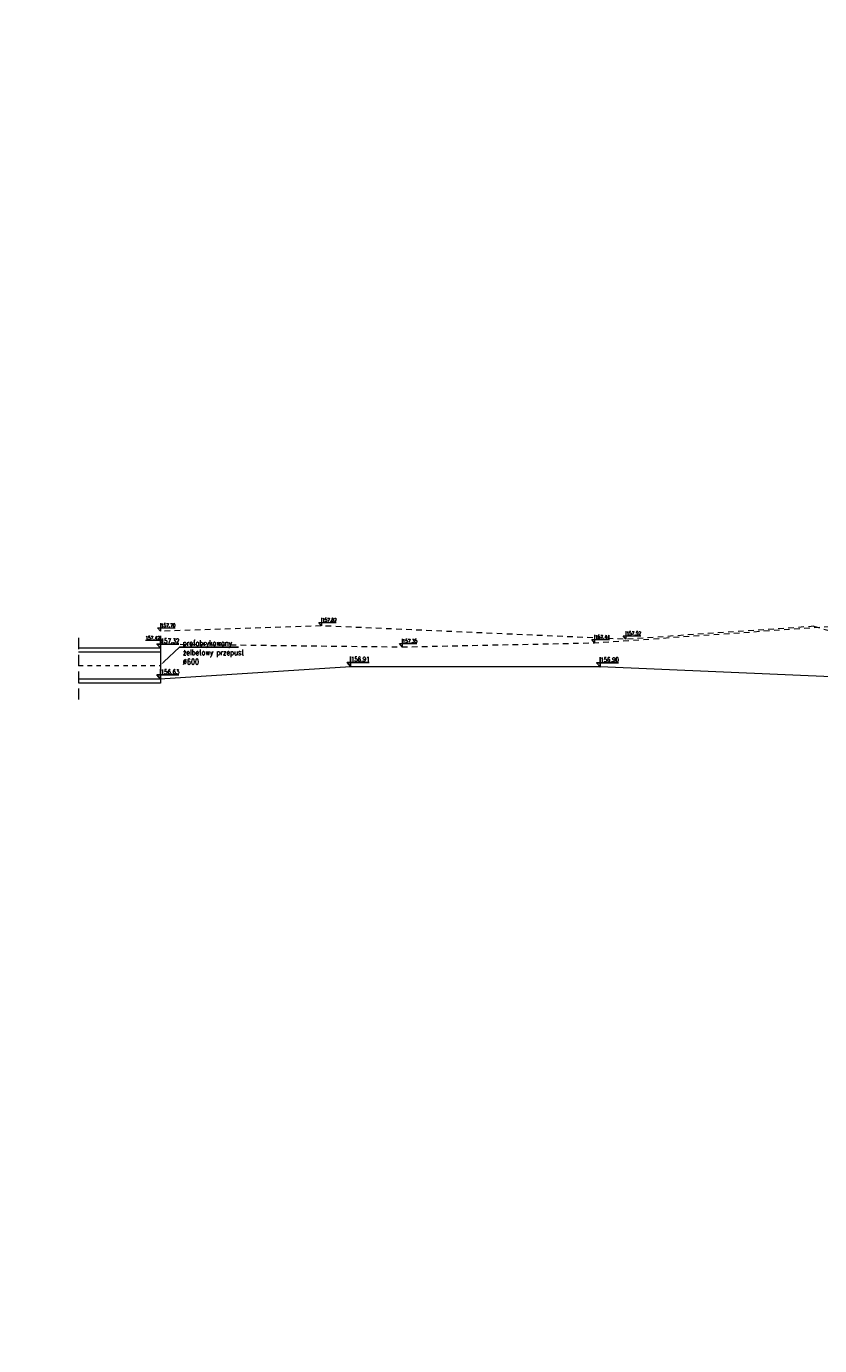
# Model space of a CAD drawing. Header units: metres. Extents: x 0 to 7483564, y 0 to 5680766.
# Tile 17 of 34: x 7482691 to 7482709, y 5680515 to 5680544. Entities that reach past the tile are written whole.
import ezdxf
from ezdxf import colors
from ezdxf.entities.mleader import LeaderData, LeaderLine
from ezdxf.enums import TextEntityAlignment as Align
from ezdxf.math import Vec2, Vec3

# ---------------------------------------------------------------- set-up
doc = ezdxf.new("R2010")
doc.units = ezdxf.units.M
doc.linetypes.add('DGN Style 4', pattern=[0.051488, 0.025744, -0.012872, 0, -0.012872])
doc.linetypes.add('HIDDEN', pattern=[0.375, 0.25, -0.125])
doc.layers.add('__STYL_RZĘDNE', color=4, linetype='Continuous')
doc.layers.add('_STYL_OPISY', color=7, linetype='Continuous')
for name, color, linetype, lineweight in [('_STYL_HATCH', 7, 'Continuous', 0), ('_STYL_OPIS', 7, 'Continuous', 0), ('_STYL_TEREN', 4, 'Continuous', 0), ('Osie', 7, 'DGN Style 4', 0)]:
    doc.layers.add(name, color=color, linetype=linetype, lineweight=lineweight)
doc.styles.add('Romans', font='Romans.shx', dxfattribs={"width": 0.75})
doc.styles.get("Standard").update_dxf_attribs({"font": 'romans.shx', "width": 0.75})

msp = doc.modelspace()

# ---------------------------------------------------------------- linework, layer by layer
at = {"layer": '__STYL_RZĘDNE', "color": 8, "lineweight": 0}
for points in [[(7482694.033, 5680531.098), (7482694.033, 5680530.92), (7482693.972, 5680530.994), (7482694.362, 5680530.994)], [(7482697.633, 5680531.218), (7482697.633, 5680531.04), (7482697.572, 5680531.114), (7482697.962, 5680531.114)], [(7482694.033, 5680530.819), (7482694.033, 5680530.641), (7482694.093, 5680530.715), (7482693.704, 5680530.715)], [(7482699.433, 5680530.748), (7482699.433, 5680530.57), (7482699.372, 5680530.644), (7482699.762, 5680530.644)], [(7482703.733, 5680530.838), (7482703.733, 5680530.66), (7482703.672, 5680530.734), (7482704.062, 5680530.734)], [(7482704.433, 5680530.918), (7482704.433, 5680530.74), (7482704.372, 5680530.814), (7482704.762, 5680530.814)]]:
    msp.add_lwpolyline(points, dxfattribs=at)
at = {"layer": '__STYL_RZĘDNE', "color": 4}
for points in [[(7482694.033, 5680530.763), (7482694.033, 5680530.541), (7482693.957, 5680530.633), (7482694.444, 5680530.633)], [(7482698.283, 5680530.353), (7482698.283, 5680530.131), (7482698.207, 5680530.223), (7482698.694, 5680530.223)], [(7482694.033, 5680530.073), (7482694.033, 5680529.851), (7482693.957, 5680529.943), (7482694.444, 5680529.943)], [(7482703.853, 5680530.343), (7482703.853, 5680530.121), (7482703.777, 5680530.213), (7482704.264, 5680530.213)]]:
    msp.add_lwpolyline(points, dxfattribs=at)
at = {"layer": '_STYL_HATCH'}
for p, q in [((7482694.033, 5680530.541), (7482692.206, 5680530.541)), ((7482694.033, 5680530.451), (7482692.206, 5680530.451)), ((7482694.033, 5680530.541), (7482694.033, 5680529.761)), ((7482694.024, 5680529.851), (7482692.197, 5680529.851)), ((7482694.033, 5680529.761), (7482692.206, 5680529.761))]:
    msp.add_line(p, q, dxfattribs=at)
at = {"layer": '_STYL_HATCH', "color": 8, "linetype": 'HIDDEN', "lineweight": 0, "ltscale": 0.5, "flags": 128}
for points in [[(7482694.026, 5680530.633), (7482699.433, 5680530.57), (7482703.733, 5680530.66), (7482709.733, 5680531.08), (7482711.491, 5680530), (7482711.891, 5680530), (7482712.631, 5680530.397)], [(7482708.633, 5680531.03), (7482704.433, 5680530.74), (7482697.633, 5680531.04), (7482694.033, 5680530.92)], [(7482708.633, 5680531.03), (7482711.527, 5680530.2), (7482711.927, 5680530.2), (7482712.631, 5680530.466)]]:
    msp.add_lwpolyline(points, dxfattribs=at)
at = {"layer": '_STYL_TEREN', "flags": 128}
msp.add_lwpolyline([(7482711.043, 5680529.751), (7482709.193, 5680529.891), (7482703.853, 5680530.121), (7482698.283, 5680530.121), (7482694.024, 5680529.851)], dxfattribs=at)
at = {"layer": 'Osie', "color": 7, "linetype": 'HIDDEN'}
msp.add_line((7482692.206, 5680530.769), (7482692.206, 5680529.359), dxfattribs=at)
at = {"layer": 'Osie', "color": 7, "ltscale": 3}
msp.add_line((7482692.206, 5680530.151), (7482694.033, 5680530.151), dxfattribs=at)

# ---------------------------------------------------------------- texts
at = {"layer": '__STYL_RZĘDNE', "color": 8, "lineweight": 0, "style": 'Romans', "width": 0.75}
for s, p in [('157.70', (7482694.205, 5680531.011)), ('157.82', (7482697.805, 5680531.131)), ('157.42', (7482693.861, 5680530.732)), ('157.35', (7482699.605, 5680530.661)), ('157.44', (7482703.905, 5680530.751)), ('157.52', (7482704.605, 5680530.831))]:
    msp.add_text(s, height=0.08, dxfattribs=at).set_placement(p, align=Align.CENTER)
at = {"layer": '__STYL_RZĘDNE', "style": 'Romans', "width": 0.75}
for s, p in [('157.32', (7482694.248, 5680530.654)), ('156.63', (7482694.248, 5680529.964)), ('156.91', (7482698.498, 5680530.244)), ('156.90', (7482704.068, 5680530.234))]:
    msp.add_text(s, height=0.1, dxfattribs=at).set_placement(p, align=Align.CENTER)

# ---------------------------------------------------------------- leaders
at = {"layer": '_STYL_OPIS', "color": 5}
ml = msp.add_multileader_mtext('Standard', dxfattribs=at)
ml.set_content('{\\W0.85;prefabrykowany\\Pżelbetowy przepust\\P%%C600}', color=5, style='Romans')
ml.set_leader_properties()
ml.build(insert=Vec2(0, 0))
ml.multileader.update_dxf_attribs({"text_left_attachment_type": 6, "text_right_attachment_type": 6, "dogleg_length": 0.0368, "arrow_head_size": 0.1})
ctx = ml.context
ctx.base_point, ctx.char_height, ctx.arrow_head_size, ctx.landing_gap_size, ctx.plane_origin = Vec3(7482694.494, 5680530.567, -201.565), 0.125, 0.1, 0.04, Vec3(7482695.959, 5680531.05, -201.565)
ctx.left_attachment, ctx.right_attachment = 6, 6
notes = []
notes.append((ctx, [(1, (1, 1, 0), (7482694.458, 5680530.567, -201.565), (1, 0), 0.0368, [(0, [(7482694.041, 5680530.168, -201.565)], 0, [])])]))
ctx.mtext.insert, ctx.mtext.flow_direction = Vec3(7482694.534, 5680530.717, -201.565), 5
at = {"layer": '_STYL_OPISY', "linetype": 'Continuous'}
ml = msp.add_multileader_mtext('Standard', dxfattribs=at)
ml.set_content('{\\fArial|b0|i0|c238|p34;\\W0.95;DW807}', color=256)
ml.set_leader_properties(linetype='Continuous')
ml.build(insert=Vec2(0, 0))
ml.multileader.update_dxf_attribs({"text_right_attachment_type": 6, "dogleg_length": 0.36, "arrow_head_size": 0.0933})
ctx = ml.context
ctx.base_point, ctx.char_height, ctx.arrow_head_size, ctx.landing_gap_size, ctx.plane_origin, ctx.plane_x_axis, ctx.plane_y_axis = Vec3(7483394.022, 5680542.596), 0.7776, 0.0933, 0.0467, Vec3(7483383.833, 5680546.235), Vec3(0.898072, 0.439848), Vec3(-0.439848, 0.898072)
ctx.right_attachment, ctx.text_align_type = 6, 2
notes.append((ctx, [(0, (0, 0, 0), (0, 0), (1, 0), 1, [])]))
ctx.mtext.insert, ctx.mtext.text_direction, ctx.mtext.rotation, ctx.mtext.alignment, ctx.mtext.flow_direction = Vec3(7483396.867, 5680544.429), Vec3(0.898072, 0.439848), 0.455429, 3, 5
ml = msp.add_multileader_mtext('Standard', dxfattribs=at)
ml.set_content('{\\fArial|b0|i0|c238|p34;\\W0.95;GARWOLIN}', color=256)
ml.set_leader_properties(linetype='Continuous')
ml.build(insert=Vec2(0, 0))
ml.multileader.update_dxf_attribs({"text_right_attachment_type": 6, "dogleg_length": 0.36, "arrow_head_size": 0.072})
ctx = ml.context
ctx.base_point, ctx.char_height, ctx.arrow_head_size, ctx.landing_gap_size, ctx.plane_origin, ctx.plane_x_axis, ctx.plane_y_axis = Vec3(7483394.908, 5680540.608), 0.6, 0.072, 0.036, Vec3(7483387.091, 5680543.699), Vec3(0.91515, 0.403114), Vec3(-0.403114, 0.91515)
ctx.right_attachment, ctx.text_align_type = 6, 2
notes.append((ctx, [(0, (0, 0, 0), (0, 0), (1, 0), 1, [])]))
ctx.mtext.insert, ctx.mtext.text_direction, ctx.mtext.rotation, ctx.mtext.alignment, ctx.mtext.flow_direction = Vec3(7483398.687, 5680542.606), Vec3(0.91515, 0.403114), 0.414917, 3, 5
ml = msp.add_multileader_mtext('Standard', dxfattribs=at)
ml.set_content('{\\fArial|b0|i0|c238|p34;\\W0.95;MACIEJOWICE}', color=256)
ml.set_leader_properties(linetype='Continuous')
ml.build(insert=Vec2(0, 0))
ml.multileader.update_dxf_attribs({"text_right_attachment_type": 6, "dogleg_length": 0.36, "arrow_head_size": 0.072})
ctx = ml.context
ctx.base_point, ctx.char_height, ctx.arrow_head_size, ctx.landing_gap_size, ctx.plane_origin, ctx.plane_x_axis, ctx.plane_y_axis = Vec3(7483372.428, 5680533.152), 0.6, 0.072, 0.036, Vec3(7483379.467, 5680542.661), Vec3(0.919645, 0.392752), Vec3(-0.392752, 0.919645)
ctx.right_attachment = 6
notes.append((ctx, [(0, (0, 0, 0), (0, 0), (1, 0), 1, [])]))
ctx.mtext.insert, ctx.mtext.text_direction, ctx.mtext.rotation, ctx.mtext.flow_direction = Vec3(7483372.341, 5680533.447), Vec3(0.919645, 0.392752), 0.403622, 5
for ctx, leaders in notes:
    for number, flags, end, landing, length, lines in leaders:
        leader = LeaderData()
        leader.index, (leader.has_last_leader_line, leader.has_dogleg_vector, leader.attachment_direction) = number, flags
        leader.last_leader_point, leader.dogleg_vector, leader.dogleg_length = Vec3(end), Vec3(landing), length
        for number, points, colour, breaks in lines:
            line = LeaderLine()
            line.index, line.vertices, line.color, line.breaks = number, Vec3.list(points), colors.encode_raw_color(colour), breaks
            leader.lines.append(line)
        ctx.leaders.append(leader)

doc.saveas('drawing.dxf')
